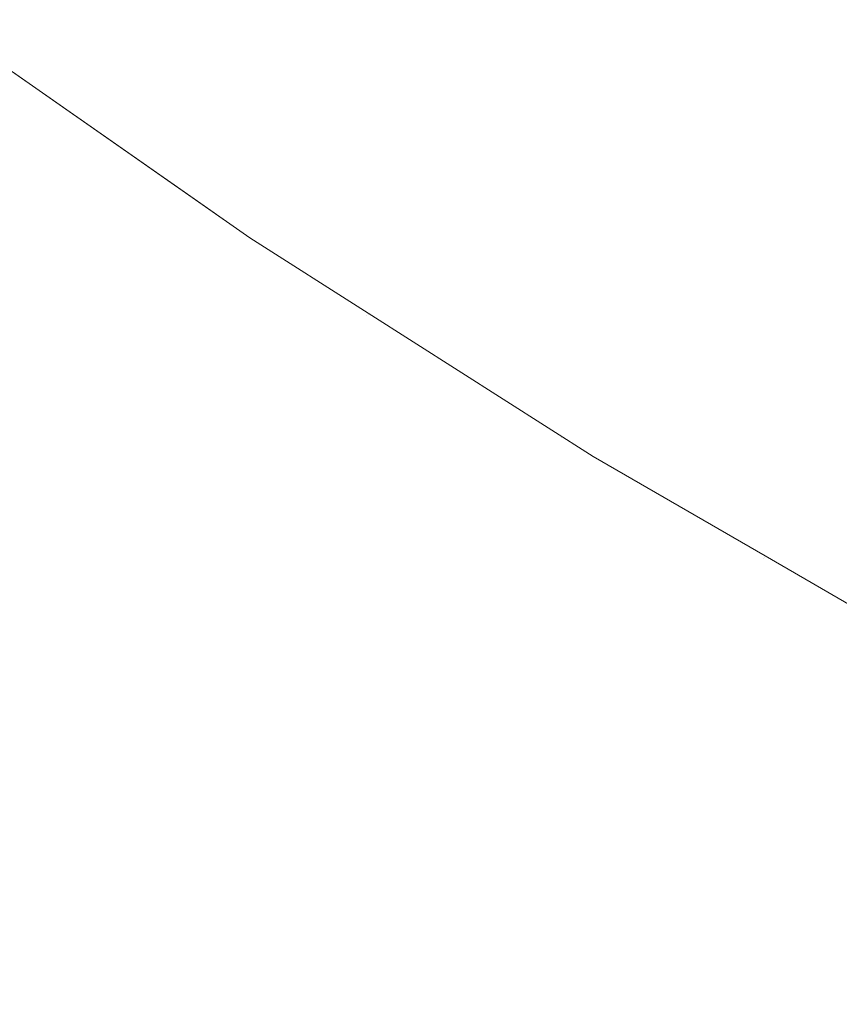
# Model space of a CAD drawing. Header units: centimetres. Extents: x -44.1 to 45.2, y 4.2 to 6.
# Tile 155 of 256: x -14.0184 to -13.9927, y 4.5429 to 4.5737. Entities that reach past the tile are written whole.
import ezdxf

# ---------------------------------------------------------------- set-up
doc = ezdxf.new("R2010")
doc.units = ezdxf.units.CM
doc.header["$LTSCALE"] = 2.54
doc.layers.add('Lucido design-1', color=7, linetype='Continuous')

# ---------------------------------------------------------------- blocks, each defined once
blk = doc.blocks.new('Gruppo-4-1')
at = {"color": 7, "linetype": 'Continuous', "lineweight": 9}
blk.add_3dface([(-43.918995, 5.900212, -2276.22217), (-43.918995, 4.300212, -2276.22217), (45.04592, 4.300212, -2276.22217), (45.04592, 5.900212, -2276.22217)], dxfattribs=at)
for points, invisible_edges in [([(-14.021525, 4.577545, -2276.701649), (-14.020844, 4.577866, -2276.699319), (-14.015541, 4.573962, -2276.699319), (-14.016207, 4.573631, -2276.701649)], 15), ([(-14.008689, 4.577366, -2276.683058), (-14.007393, 4.57801, -2276.680769), (-14.002035, 4.574266, -2276.680769), (-14.003303, 4.573603, -2276.683058)], 15), ([(-14.016207, 4.573631, -2276.701649), (-14.016798, 4.573338, -2276.703974), (-14.022128, 4.57726, -2276.703974), (-14.021525, 4.577545, -2276.701649)], 15), ([(-14.022654, 4.577012, -2276.706291), (-14.022128, 4.57726, -2276.703974), (-14.016798, 4.573338, -2276.703974), (-14.017314, 4.573081, -2276.706291)], 15), ([(-14.003303, 4.573603, -2276.683058), (-14.004493, 4.57298, -2276.68536), (-14.009906, 4.576761, -2276.68536), (-14.008689, 4.577366, -2276.683058)], 15), ([(-13.996186, 4.577327, -2276.671794), (-13.990738, 4.573715, -2276.671794), (-13.992279, 4.572865, -2276.674006), (-13.997764, 4.576502, -2276.674006)], 15), ([(-14.017314, 4.573081, -2276.706291), (-14.017756, 4.572861, -2276.7086), (-14.023106, 4.576799, -2276.7086), (-14.022654, 4.577012, -2276.706291)], 15), ([(-14.018127, 4.572677, -2276.710899), (-14.018427, 4.572528, -2276.713185), (-14.023791, 4.576476, -2276.713185), (-14.023485, 4.57662, -2276.710899)], 15), ([(-14.023485, 4.57662, -2276.710899), (-14.023106, 4.576799, -2276.7086), (-14.017756, 4.572861, -2276.7086), (-14.018127, 4.572677, -2276.710899)], 15), ([(-14.011043, 4.576196, -2276.687674), (-14.009906, 4.576761, -2276.68536), (-14.004493, 4.57298, -2276.68536), (-14.005605, 4.572398, -2276.687674)], 15), ([(-13.997764, 4.576502, -2276.674006), (-13.992279, 4.572865, -2276.674006), (-13.993745, 4.572056, -2276.676241), (-13.999265, 4.575716, -2276.676241)], 15), ([(-14.005605, 4.572398, -2276.687674), (-14.006639, 4.571856, -2276.689995), (-14.0121, 4.575671, -2276.689995), (-14.011043, 4.576196, -2276.687674)], 15), ([(-14.013078, 4.575186, -2276.692323), (-14.0121, 4.575671, -2276.689995), (-14.006639, 4.571856, -2276.689995), (-14.007596, 4.571356, -2276.692323)], 15), ([(-14.000689, 4.574971, -2276.678496), (-13.999265, 4.575716, -2276.676241), (-13.993745, 4.572056, -2276.676241), (-13.995136, 4.571289, -2276.678496)], 15), ([(-14.007596, 4.571356, -2276.692323), (-14.008475, 4.570896, -2276.694654), (-14.013977, 4.574739, -2276.694654), (-14.013078, 4.575186, -2276.692323)], 15), ([(-14.014797, 4.574331, -2276.696987), (-14.013977, 4.574739, -2276.694654), (-14.008475, 4.570896, -2276.694654), (-14.009278, 4.570475, -2276.696987)], 15), ([(-13.995136, 4.571289, -2276.678496), (-13.996451, 4.570564, -2276.680769), (-14.002035, 4.574266, -2276.680769), (-14.000689, 4.574971, -2276.678496)], 15), ([(-14.009278, 4.570475, -2276.696987), (-14.010005, 4.570095, -2276.699319), (-14.015541, 4.573962, -2276.699319), (-14.014797, 4.574331, -2276.696987)], 15), ([(-14.003303, 4.573603, -2276.683058), (-14.002035, 4.574266, -2276.680769), (-13.996451, 4.570564, -2276.680769), (-13.99769, 4.569881, -2276.683058)], 15), ([(-14.016207, 4.573631, -2276.701649), (-14.015541, 4.573962, -2276.699319), (-14.010005, 4.570095, -2276.699319), (-14.010657, 4.569754, -2276.701649)], 15), ([(-14.01116, 4.566883, -2276.92217), (-14.018924, 4.572303, -2276.92217), (-14.020896, 4.57368, -2276.72217), (-14.013313, 4.568386, -2276.72217)], 10), ([(-14.013307, 4.568367, -2276.71995), (-14.013313, 4.568386, -2276.72217), (-14.020896, 4.57368, -2276.72217), (-14.018916, 4.572285, -2276.71995)], 13), ([(-14.010657, 4.569754, -2276.701649), (-14.011235, 4.569451, -2276.703974), (-14.016798, 4.573338, -2276.703974), (-14.016207, 4.573631, -2276.701649)], 15), ([(-13.99769, 4.569881, -2276.683058), (-13.998852, 4.569239, -2276.68536), (-14.004493, 4.57298, -2276.68536), (-14.003303, 4.573603, -2276.683058)], 15), ([(-14.017314, 4.573081, -2276.706291), (-14.016798, 4.573338, -2276.703974), (-14.011235, 4.569451, -2276.703974), (-14.01174, 4.569187, -2276.706291)], 15), ([(-14.01174, 4.569187, -2276.706291), (-14.012173, 4.56896, -2276.7086), (-14.017756, 4.572861, -2276.7086), (-14.017314, 4.573081, -2276.706291)], 15), ([(-14.005605, 4.572398, -2276.687674), (-14.004493, 4.57298, -2276.68536), (-13.998852, 4.569239, -2276.68536), (-13.999938, 4.56864, -2276.687674)], 15), ([(-14.012535, 4.568771, -2276.710899), (-14.012828, 4.568617, -2276.713185), (-14.018427, 4.572528, -2276.713185), (-14.018127, 4.572677, -2276.710899)], 15), ([(-14.018127, 4.572677, -2276.710899), (-14.017756, 4.572861, -2276.7086), (-14.012173, 4.56896, -2276.7086), (-14.012535, 4.568771, -2276.710899)], 15), ([(-13.988001, 4.568443, -2276.676241), (-13.993745, 4.572056, -2276.676241), (-13.992279, 4.572865, -2276.674006), (-13.986571, 4.569275, -2276.674006)], 15), ([(-14.013353, 4.568342, -2276.923745), (-14.013401, 4.568317, -2276.925344), (-14.019012, 4.572237, -2276.925344), (-14.018964, 4.572262, -2276.923745)], 15), ([(-14.018964, 4.572262, -2276.923745), (-14.018924, 4.572303, -2276.92217), (-14.01116, 4.566883, -2276.92217), (-14.013353, 4.568342, -2276.923745)], 13), ([(-14.018916, 4.572285, -2276.71995), (-14.01882, 4.572333, -2276.717712), (-14.013213, 4.568416, -2276.717712), (-14.013307, 4.568367, -2276.71995)], 15), ([(-14.013054, 4.568499, -2276.715456), (-14.013213, 4.568416, -2276.717712), (-14.01882, 4.572333, -2276.717712), (-14.018657, 4.572414, -2276.715456)], 15), ([(-14.018657, 4.572414, -2276.715456), (-14.018427, 4.572528, -2276.713185), (-14.012828, 4.568617, -2276.713185), (-14.013054, 4.568499, -2276.715456)], 15), ([(-13.999938, 4.56864, -2276.687674), (-14.000948, 4.568083, -2276.689995), (-14.006639, 4.571856, -2276.689995), (-14.005605, 4.572398, -2276.687674)], 15), ([(-14.019807, 4.571843, -2276.933702), (-14.019569, 4.571961, -2276.931982), (-14.013946, 4.568032, -2276.931982), (-14.014178, 4.567911, -2276.933702)], 15), ([(-14.013753, 4.568133, -2276.930287), (-14.013946, 4.568032, -2276.931982), (-14.019569, 4.571961, -2276.931982), (-14.019372, 4.572059, -2276.930287)], 15), ([(-14.019372, 4.572059, -2276.930287), (-14.019215, 4.572137, -2276.928615), (-14.0136, 4.568213, -2276.928615), (-14.013753, 4.568133, -2276.930287)], 15), ([(-14.013483, 4.568275, -2276.926967), (-14.0136, 4.568213, -2276.928615), (-14.019215, 4.572137, -2276.928615), (-14.019096, 4.572196, -2276.926967)], 15), ([(-14.019096, 4.572196, -2276.926967), (-14.019012, 4.572237, -2276.925344), (-14.013401, 4.568317, -2276.925344), (-14.013483, 4.568275, -2276.926967)], 15), ([(-13.989357, 4.567654, -2276.678496), (-13.995136, 4.571289, -2276.678496), (-13.993745, 4.572056, -2276.676241), (-13.988001, 4.568443, -2276.676241)], 15), ([(-14.020412, 4.571542, -2276.93721), (-14.020087, 4.571704, -2276.935444), (-14.014453, 4.567767, -2276.935444), (-14.014771, 4.567601, -2276.93721)], 15), ([(-14.014178, 4.567911, -2276.933702), (-14.014453, 4.567767, -2276.935444), (-14.020087, 4.571704, -2276.935444), (-14.019807, 4.571843, -2276.933702)], 15), ([(-14.007596, 4.571356, -2276.692323), (-14.006639, 4.571856, -2276.689995), (-14.000948, 4.568083, -2276.689995), (-14.001883, 4.567568, -2276.692323)], 15), ([(-14.021204, 4.571149, -2276.940809), (-14.020784, 4.571357, -2276.938998), (-14.015134, 4.56741, -2276.938998), (-14.015545, 4.567195, -2276.940809)], 15), ([(-14.014771, 4.567601, -2276.93721), (-14.015134, 4.56741, -2276.938998), (-14.020784, 4.571357, -2276.938998), (-14.020412, 4.571542, -2276.93721)], 15), ([(-14.001883, 4.567568, -2276.692323), (-14.002742, 4.567094, -2276.694654), (-14.008475, 4.570896, -2276.694654), (-14.007596, 4.571356, -2276.692323)], 15), ([(-14.015545, 4.567195, -2276.940809), (-14.016005, 4.566954, -2276.942641), (-14.021675, 4.570915, -2276.942641), (-14.021204, 4.571149, -2276.940809)], 15), ([(-13.99064, 4.566909, -2276.680769), (-13.996451, 4.570564, -2276.680769), (-13.995136, 4.571289, -2276.678496), (-13.989357, 4.567654, -2276.678496)], 15), ([(-14.022197, 4.570655, -2276.944493), (-14.021675, 4.570915, -2276.942641), (-14.016005, 4.566954, -2276.942641), (-14.016517, 4.566687, -2276.944493)], 15), ([(-14.009278, 4.570475, -2276.696987), (-14.008475, 4.570896, -2276.694654), (-14.002742, 4.567094, -2276.694654), (-14.003526, 4.566662, -2276.696987)], 15), ([(-14.016517, 4.566687, -2276.944493), (-14.017081, 4.566391, -2276.946366), (-14.022774, 4.570369, -2276.946366), (-14.022197, 4.570655, -2276.944493)], 15), ([(-14.003526, 4.566662, -2276.696987), (-14.004236, 4.56627, -2276.699319), (-14.010005, 4.570095, -2276.699319), (-14.009278, 4.570475, -2276.696987)], 15), ([(-13.99769, 4.569881, -2276.683058), (-13.996451, 4.570564, -2276.680769), (-13.99064, 4.566909, -2276.680769), (-13.991848, 4.566206, -2276.683058)], 15), ([(-14.023407, 4.570054, -2276.948259), (-14.022774, 4.570369, -2276.946366), (-14.017081, 4.566391, -2276.946366), (-14.0177, 4.566067, -2276.948259)], 15), ([(-14.0177, 4.566067, -2276.948259), (-14.018377, 4.565713, -2276.95017), (-14.024099, 4.569711, -2276.95017), (-14.023407, 4.570054, -2276.948259)], 15), ([(-14.010657, 4.569754, -2276.701649), (-14.010005, 4.570095, -2276.699319), (-14.004236, 4.56627, -2276.699319), (-14.004873, 4.565919, -2276.701649)], 15), ([(-13.991848, 4.566206, -2276.683058), (-13.992982, 4.565547, -2276.68536), (-13.998852, 4.569239, -2276.68536), (-13.99769, 4.569881, -2276.683058)], 15), ([(-14.004873, 4.565919, -2276.701649), (-14.005437, 4.565607, -2276.703974), (-14.011235, 4.569451, -2276.703974), (-14.010657, 4.569754, -2276.701649)], 15), ([(-14.00593, 4.565335, -2276.706291), (-14.006353, 4.565102, -2276.7086), (-14.012173, 4.56896, -2276.7086), (-14.01174, 4.569187, -2276.706291)], 15), ([(-14.01174, 4.569187, -2276.706291), (-14.011235, 4.569451, -2276.703974), (-14.005437, 4.565607, -2276.703974), (-14.00593, 4.565335, -2276.706291)], 15), ([(-13.999938, 4.56864, -2276.687674), (-13.998852, 4.569239, -2276.68536), (-13.992982, 4.565547, -2276.68536), (-13.994041, 4.564931, -2276.687674)], 15), ([(-14.012535, 4.568771, -2276.710899), (-14.012173, 4.56896, -2276.7086), (-14.006353, 4.565102, -2276.7086), (-14.006707, 4.564907, -2276.710899)], 15), ([(-14.013054, 4.568499, -2276.715456), (-14.012828, 4.568617, -2276.713185), (-14.006994, 4.564749, -2276.713185), (-14.007214, 4.564627, -2276.715456)], 15), ([(-14.006707, 4.564907, -2276.710899), (-14.006994, 4.564749, -2276.713185), (-14.012828, 4.568617, -2276.713185), (-14.012535, 4.568771, -2276.710899)], 15), ([(-13.994041, 4.564931, -2276.687674), (-13.995026, 4.564358, -2276.689995), (-14.000948, 4.568083, -2276.689995), (-13.999938, 4.56864, -2276.687674)], 15), ([(-14.007633, 4.564396, -2276.926967), (-14.007747, 4.564333, -2276.928615), (-14.0136, 4.568213, -2276.928615), (-14.013483, 4.568275, -2276.926967)], 15), ([(-14.013483, 4.568275, -2276.926967), (-14.013401, 4.568317, -2276.925344), (-14.007553, 4.56444, -2276.925344), (-14.007633, 4.564396, -2276.926967)], 15), ([(-14.007507, 4.564466, -2276.923745), (-14.007553, 4.56444, -2276.925344), (-14.013401, 4.568317, -2276.925344), (-14.013353, 4.568342, -2276.923745)], 15), ([(-14.007507, 4.564466, -2276.923745), (-14.013353, 4.568342, -2276.923745), (-14.01116, 4.566883, -2276.92217)], 11), ([(-14.013313, 4.568386, -2276.72217), (-14.01116, 4.566883, -2276.72217), (-14.01116, 4.566883, -2276.92217)], 10), ([(-14.01116, 4.566883, -2276.72217), (-14.013313, 4.568386, -2276.72217), (-14.013307, 4.568367, -2276.71995)], 10), ([(-14.013307, 4.568367, -2276.71995), (-14.013213, 4.568416, -2276.717712), (-14.007369, 4.564542, -2276.717712), (-14.007461, 4.564491, -2276.71995)], 15), ([(-14.01116, 4.566883, -2276.72217), (-14.013307, 4.568367, -2276.71995), (-14.007461, 4.564491, -2276.71995)], 11), ([(-14.007214, 4.564627, -2276.715456), (-14.007369, 4.564542, -2276.717712), (-14.013213, 4.568416, -2276.717712), (-14.013054, 4.568499, -2276.715456)], 15), ([(-14.014178, 4.567911, -2276.933702), (-14.013946, 4.568032, -2276.931982), (-14.008085, 4.564147, -2276.931982), (-14.008312, 4.564022, -2276.933702)], 15), ([(-14.007897, 4.56425, -2276.930287), (-14.008085, 4.564147, -2276.931982), (-14.013946, 4.568032, -2276.931982), (-14.013753, 4.568133, -2276.930287)], 15), ([(-14.013753, 4.568133, -2276.930287), (-14.0136, 4.568213, -2276.928615), (-14.007747, 4.564333, -2276.928615), (-14.007897, 4.56425, -2276.930287)], 15), ([(-14.001883, 4.567568, -2276.692323), (-14.000948, 4.568083, -2276.689995), (-13.995026, 4.564358, -2276.689995), (-13.995937, 4.563828, -2276.692323)], 15), ([(-14.014771, 4.567601, -2276.93721), (-14.014453, 4.567767, -2276.935444), (-14.00858, 4.563874, -2276.935444), (-14.008891, 4.563702, -2276.93721)], 15), ([(-14.008312, 4.564022, -2276.933702), (-14.00858, 4.563874, -2276.935444), (-14.014453, 4.567767, -2276.935444), (-14.014178, 4.567911, -2276.933702)], 15), ([(-14.015545, 4.567195, -2276.940809), (-14.015134, 4.56741, -2276.938998), (-14.009246, 4.563506, -2276.938998), (-14.009648, 4.563285, -2276.940809)], 15), ([(-14.008891, 4.563702, -2276.93721), (-14.009246, 4.563506, -2276.938998), (-14.015134, 4.56741, -2276.938998), (-14.014771, 4.567601, -2276.93721)], 15), ([(-13.995937, 4.563828, -2276.692323), (-13.996775, 4.563341, -2276.694654), (-14.002742, 4.567094, -2276.694654), (-14.001883, 4.567568, -2276.692323)], 15), ([(-14.009648, 4.563285, -2276.940809), (-14.010097, 4.563037, -2276.942641), (-14.016005, 4.566954, -2276.942641), (-14.015545, 4.567195, -2276.940809)], 15), ([(-14.003526, 4.566662, -2276.696987), (-14.002742, 4.567094, -2276.694654), (-13.996775, 4.563341, -2276.694654), (-13.99754, 4.562896, -2276.696987)], 15), ([(-14.016517, 4.566687, -2276.944493), (-14.016005, 4.566954, -2276.942641), (-14.010097, 4.563037, -2276.942641), (-14.010597, 4.562762, -2276.944493)], 15), ([(-14.01116, 4.566883, -2276.92217), (-14.007459, 4.564526, -2276.92217), (-14.007507, 4.564466, -2276.923745)], 10), ([(-14.007459, 4.564526, -2276.92217), (-14.01116, 4.566883, -2276.92217), (-14.01116, 4.566883, -2276.72217), (-14.007459, 4.564526, -2276.72217)], 10), ([(-14.007461, 4.564491, -2276.71995), (-14.007459, 4.564526, -2276.72217), (-14.01116, 4.566883, -2276.72217)], 9), ([(-14.010597, 4.562762, -2276.944493), (-14.011148, 4.562458, -2276.946366), (-14.017081, 4.566391, -2276.946366), (-14.016517, 4.566687, -2276.944493)], 15), ([(-13.99754, 4.562896, -2276.696987), (-13.998232, 4.562493, -2276.699319), (-14.004236, 4.56627, -2276.699319), (-14.003526, 4.566662, -2276.696987)], 15), ([(-14.0177, 4.566067, -2276.948259), (-14.017081, 4.566391, -2276.946366), (-14.011148, 4.562458, -2276.946366), (-14.011753, 4.562124, -2276.948259)], 15), ([(-14.004873, 4.565919, -2276.701649), (-14.004236, 4.56627, -2276.699319), (-13.998232, 4.562493, -2276.699319), (-13.998853, 4.562132, -2276.701649)], 15), ([(-13.985777, 4.562585, -2276.683058), (-13.986881, 4.561908, -2276.68536), (-13.992982, 4.565547, -2276.68536), (-13.991848, 4.566206, -2276.683058)], 15), ([(-14.011753, 4.562124, -2276.948259), (-14.012413, 4.56176, -2276.95017), (-14.018377, 4.565713, -2276.95017), (-14.0177, 4.566067, -2276.948259)], 15), ([(-13.998853, 4.562132, -2276.701649), (-13.999404, 4.561812, -2276.703974), (-14.005437, 4.565607, -2276.703974), (-14.004873, 4.565919, -2276.701649)], 15), ([(-14.019112, 4.565329, -2276.952099), (-14.018377, 4.565713, -2276.95017), (-14.012413, 4.56176, -2276.95017), (-14.013132, 4.561363, -2276.952099)], 15), ([(-14.00593, 4.565335, -2276.706291), (-14.005437, 4.565607, -2276.703974), (-13.999404, 4.561812, -2276.703974), (-13.999885, 4.561533, -2276.706291)], 15), ([(-13.994041, 4.564931, -2276.687674), (-13.992982, 4.565547, -2276.68536), (-13.986881, 4.561908, -2276.68536), (-13.987913, 4.561275, -2276.687674)], 15), ([(-14.013132, 4.561363, -2276.952099), (-14.013909, 4.560934, -2276.954044), (-14.019908, 4.564912, -2276.954044), (-14.019112, 4.565329, -2276.952099)], 15), ([(-13.999885, 4.561533, -2276.706291), (-14.000297, 4.561293, -2276.7086), (-14.006353, 4.565102, -2276.7086), (-14.00593, 4.565335, -2276.706291)], 15), ([(-14.020767, 4.564462, -2276.956004), (-14.019908, 4.564912, -2276.954044), (-14.013909, 4.560934, -2276.954044), (-14.014748, 4.560472, -2276.956004)], 15), ([(-14.000643, 4.561092, -2276.710899), (-14.000922, 4.56093, -2276.713185), (-14.006994, 4.564749, -2276.713185), (-14.006707, 4.564907, -2276.710899)], 15), ([(-14.006707, 4.564907, -2276.710899), (-14.006353, 4.565102, -2276.7086), (-14.000297, 4.561293, -2276.7086), (-14.000643, 4.561092, -2276.710899)], 15), ([(-13.987913, 4.561275, -2276.687674), (-13.988872, 4.560687, -2276.689995), (-13.995026, 4.564358, -2276.689995), (-13.994041, 4.564931, -2276.687674)], 15), ([(-14.001137, 4.560805, -2276.715456), (-14.001288, 4.560717, -2276.717712), (-14.007369, 4.564542, -2276.717712), (-14.007214, 4.564627, -2276.715456)], 15), ([(-14.007214, 4.564627, -2276.715456), (-14.006994, 4.564749, -2276.713185), (-14.000922, 4.56093, -2276.713185), (-14.001137, 4.560805, -2276.715456)], 15), ([(-14.014748, 4.560472, -2276.956004), (-14.015651, 4.559974, -2276.957979), (-14.021691, 4.563978, -2276.957979), (-14.020767, 4.564462, -2276.956004)], 15), ([(-14.007897, 4.56425, -2276.930287), (-14.007747, 4.564333, -2276.928615), (-14.001657, 4.560502, -2276.928615), (-14.001803, 4.560417, -2276.930287)], 15), ([(-14.001546, 4.560567, -2276.926967), (-14.001657, 4.560502, -2276.928615), (-14.007747, 4.564333, -2276.928615), (-14.007633, 4.564396, -2276.926967)], 15), ([(-14.007633, 4.564396, -2276.926967), (-14.007553, 4.56444, -2276.925344), (-14.001468, 4.560612, -2276.925344), (-14.001546, 4.560567, -2276.926967)], 15), ([(-14.001422, 4.560639, -2276.923745), (-14.001468, 4.560612, -2276.925344), (-14.007553, 4.56444, -2276.925344), (-14.007507, 4.564466, -2276.923745)], 15), ([(-14.001422, 4.560639, -2276.923745), (-14.007507, 4.564466, -2276.923745), (-14.007459, 4.564526, -2276.92217)], 11), ([(-14.007461, 4.564491, -2276.71995), (-14.007369, 4.564542, -2276.717712), (-14.001288, 4.560717, -2276.717712), (-14.001378, 4.560664, -2276.71995)], 15), ([(-14.007459, 4.564526, -2276.72217), (-14.007461, 4.564491, -2276.71995), (-14.001378, 4.560664, -2276.71995)], 11), ([(-14.007459, 4.564526, -2276.92217), (-14.000427, 4.560049, -2276.92217), (-14.001422, 4.560639, -2276.923745)], 10), ([(-14.007459, 4.564526, -2276.72217), (-14.000427, 4.560049, -2276.72217), (-14.000427, 4.560049, -2276.92217), (-14.007459, 4.564526, -2276.92217)], 10), ([(-14.001378, 4.560664, -2276.71995), (-14.000427, 4.560049, -2276.72217), (-14.007459, 4.564526, -2276.72217)], 9), ([(-13.995937, 4.563828, -2276.692323), (-13.995026, 4.564358, -2276.689995), (-13.988872, 4.560687, -2276.689995), (-13.989759, 4.560143, -2276.692323)], 15), ([(-14.022682, 4.56346, -2276.959966), (-14.021691, 4.563978, -2276.957979), (-14.015651, 4.559974, -2276.957979), (-14.016619, 4.55944, -2276.959966)], 15), ([(-14.002208, 4.560182, -2276.933702), (-14.002469, 4.56003, -2276.935444), (-14.00858, 4.563874, -2276.935444), (-14.008312, 4.564022, -2276.933702)], 15), ([(-14.008312, 4.564022, -2276.933702), (-14.008085, 4.564147, -2276.931982), (-14.001987, 4.56031, -2276.931982), (-14.002208, 4.560182, -2276.933702)], 15), ([(-14.001803, 4.560417, -2276.930287), (-14.001987, 4.56031, -2276.931982), (-14.008085, 4.564147, -2276.931982), (-14.007897, 4.56425, -2276.930287)], 15), ([(-14.002772, 4.559853, -2276.93721), (-14.003119, 4.559652, -2276.938998), (-14.009246, 4.563506, -2276.938998), (-14.008891, 4.563702, -2276.93721)], 15), ([(-14.008891, 4.563702, -2276.93721), (-14.00858, 4.563874, -2276.935444), (-14.002469, 4.56003, -2276.935444), (-14.002772, 4.559853, -2276.93721)], 15), ([(-13.989759, 4.560143, -2276.692323), (-13.990575, 4.559642, -2276.694654), (-13.996775, 4.563341, -2276.694654), (-13.995937, 4.563828, -2276.692323)], 15), ([(-14.016619, 4.55944, -2276.959966), (-14.017654, 4.558869, -2276.961965), (-14.023742, 4.562905, -2276.961965), (-14.022682, 4.56346, -2276.959966)], 15), ([(-14.009648, 4.563285, -2276.940809), (-14.009246, 4.563506, -2276.938998), (-14.003119, 4.559652, -2276.938998), (-14.00351, 4.559424, -2276.940809)], 15), ([(-13.99754, 4.562896, -2276.696987), (-13.996775, 4.563341, -2276.694654), (-13.990575, 4.559642, -2276.694654), (-13.991319, 4.559186, -2276.696987)], 15), ([(-14.010597, 4.562762, -2276.944493), (-14.010097, 4.563037, -2276.942641), (-14.003949, 4.559169, -2276.942641), (-14.004436, 4.558886, -2276.944493)], 15), ([(-14.00351, 4.559424, -2276.940809), (-14.003949, 4.559169, -2276.942641), (-14.010097, 4.563037, -2276.942641), (-14.009648, 4.563285, -2276.940809)], 15), ([(-14.024873, 4.562313, -2276.963974), (-14.023742, 4.562905, -2276.961965), (-14.017654, 4.558869, -2276.961965), (-14.018759, 4.55826, -2276.963974)], 15), ([(-14.004436, 4.558886, -2276.944493), (-14.004973, 4.558574, -2276.946366), (-14.011148, 4.562458, -2276.946366), (-14.010597, 4.562762, -2276.944493)], 15), ([(-13.991319, 4.559186, -2276.696987), (-13.991994, 4.558772, -2276.699319), (-13.998232, 4.562493, -2276.699319), (-13.99754, 4.562896, -2276.696987)], 15), ([(-14.011753, 4.562124, -2276.948259), (-14.011148, 4.562458, -2276.946366), (-14.004973, 4.558574, -2276.946366), (-14.005563, 4.558231, -2276.948259)], 15), ([(-13.998853, 4.562132, -2276.701649), (-13.998232, 4.562493, -2276.699319), (-13.991994, 4.558772, -2276.699319), (-13.992598, 4.558401, -2276.701649)], 15), ([(-14.005563, 4.558231, -2276.948259), (-14.006208, 4.557856, -2276.95017), (-14.012413, 4.56176, -2276.95017), (-14.011753, 4.562124, -2276.948259)], 15), ([(-13.992598, 4.558401, -2276.701649), (-13.993134, 4.558072, -2276.703974), (-13.999404, 4.561812, -2276.703974), (-13.998853, 4.562132, -2276.701649)], 15), ([(-13.999885, 4.561533, -2276.706291), (-13.999404, 4.561812, -2276.703974), (-13.993134, 4.558072, -2276.703974), (-13.993603, 4.557785, -2276.706291)], 15), ([(-14.013132, 4.561363, -2276.952099), (-14.012413, 4.56176, -2276.95017), (-14.006208, 4.557856, -2276.95017), (-14.006908, 4.557449, -2276.952099)], 15), ([(-13.993603, 4.557785, -2276.706291), (-13.994004, 4.557539, -2276.7086), (-14.000297, 4.561293, -2276.7086), (-13.999885, 4.561533, -2276.706291)], 15), ([(-14.006908, 4.557449, -2276.952099), (-14.007667, 4.557008, -2276.954044), (-14.013909, 4.560934, -2276.954044), (-14.013132, 4.561363, -2276.952099)], 15), ([(-14.000643, 4.561092, -2276.710899), (-14.000297, 4.561293, -2276.7086), (-13.994004, 4.557539, -2276.7086), (-13.99434, 4.557333, -2276.710899)], 15), ([(-14.014748, 4.560472, -2276.956004), (-14.013909, 4.560934, -2276.954044), (-14.007667, 4.557008, -2276.954044), (-14.008485, 4.556532, -2276.956004)], 15), ([(-14.001137, 4.560805, -2276.715456), (-14.000922, 4.56093, -2276.713185), (-13.994612, 4.557166, -2276.713185), (-13.994821, 4.557038, -2276.715456)], 15), ([(-13.99434, 4.557333, -2276.710899), (-13.994612, 4.557166, -2276.713185), (-14.000922, 4.56093, -2276.713185), (-14.000643, 4.561092, -2276.710899)], 15), ([(-13.99522, 4.556793, -2276.926967), (-13.995328, 4.556727, -2276.928615), (-14.001657, 4.560502, -2276.928615), (-14.001546, 4.560567, -2276.926967)], 15), ([(-14.001546, 4.560567, -2276.926967), (-14.001468, 4.560612, -2276.925344), (-13.995144, 4.55684, -2276.925344), (-13.99522, 4.556793, -2276.926967)], 15), ([(-13.9951, 4.556867, -2276.923745), (-13.995144, 4.55684, -2276.925344), (-14.001468, 4.560612, -2276.925344), (-14.001422, 4.560639, -2276.923745)], 15), ([(-13.9951, 4.556867, -2276.923745), (-14.001422, 4.560639, -2276.923745), (-14.000427, 4.560049, -2276.92217)], 11), ([(-14.001378, 4.560664, -2276.71995), (-14.001288, 4.560717, -2276.717712), (-13.994969, 4.556947, -2276.717712), (-13.995056, 4.556894, -2276.71995)], 15), ([(-14.000427, 4.560049, -2276.72217), (-14.001378, 4.560664, -2276.71995), (-13.995056, 4.556894, -2276.71995)], 11), ([(-13.994821, 4.557038, -2276.715456), (-13.994969, 4.556947, -2276.717712), (-14.001288, 4.560717, -2276.717712), (-14.001137, 4.560805, -2276.715456)], 15), ([(-14.008485, 4.556532, -2276.956004), (-14.009365, 4.55602, -2276.957979), (-14.015651, 4.559974, -2276.957979), (-14.014748, 4.560472, -2276.956004)], 15), ([(-14.002208, 4.560182, -2276.933702), (-14.001987, 4.56031, -2276.931982), (-13.995649, 4.55653, -2276.931982), (-13.995865, 4.556398, -2276.933702)], 15), ([(-13.995471, 4.556639, -2276.930287), (-13.995649, 4.55653, -2276.931982), (-14.001987, 4.56031, -2276.931982), (-14.001803, 4.560417, -2276.930287)], 15), ([(-14.001803, 4.560417, -2276.930287), (-14.001657, 4.560502, -2276.928615), (-13.995328, 4.556727, -2276.928615), (-13.995471, 4.556639, -2276.930287)], 15), ([(-14.016619, 4.55944, -2276.959966), (-14.015651, 4.559974, -2276.957979), (-14.009365, 4.55602, -2276.957979), (-14.010309, 4.555471, -2276.959966)], 15), ([(-14.002772, 4.559853, -2276.93721), (-14.002469, 4.56003, -2276.935444), (-13.996119, 4.556242, -2276.935444), (-13.996414, 4.556061, -2276.93721)], 15), ([(-13.995865, 4.556398, -2276.933702), (-13.996119, 4.556242, -2276.935444), (-14.002469, 4.56003, -2276.935444), (-14.002208, 4.560182, -2276.933702)], 15), ([(-14.000427, 4.560049, -2276.92217), (-13.995049, 4.556938, -2276.92217), (-13.9951, 4.556867, -2276.923745)], 10), ([(-13.995049, 4.556938, -2276.92217), (-14.000427, 4.560049, -2276.92217), (-14.000427, 4.560049, -2276.72217), (-13.995049, 4.556938, -2276.72217)], 10), ([(-13.995056, 4.556894, -2276.71995), (-13.995049, 4.556938, -2276.72217), (-14.000427, 4.560049, -2276.72217)], 9), ([(-14.00351, 4.559424, -2276.940809), (-14.003119, 4.559652, -2276.938998), (-13.996751, 4.555854, -2276.938998), (-13.997133, 4.55562, -2276.940809)], 15), ([(-13.996414, 4.556061, -2276.93721), (-13.996751, 4.555854, -2276.938998), (-14.003119, 4.559652, -2276.938998), (-14.002772, 4.559853, -2276.93721)], 15), ([(-14.010309, 4.555471, -2276.959966), (-14.011319, 4.554884, -2276.961965), (-14.017654, 4.558869, -2276.961965), (-14.016619, 4.55944, -2276.959966)], 15), ([(-13.997133, 4.55562, -2276.940809), (-13.997559, 4.555358, -2276.942641), (-14.003949, 4.559169, -2276.942641), (-14.00351, 4.559424, -2276.940809)], 15), ([(-14.004436, 4.558886, -2276.944493), (-14.003949, 4.559169, -2276.942641), (-13.997559, 4.555358, -2276.942641), (-13.998034, 4.555067, -2276.944493)], 15), ([(-14.012396, 4.554257, -2276.963974), (-14.018759, 4.55826, -2276.963974), (-14.017654, 4.558869, -2276.961965), (-14.011319, 4.554884, -2276.961965)], 15), ([(-13.998034, 4.555067, -2276.944493), (-13.998557, 4.554746, -2276.946366), (-14.004973, 4.558574, -2276.946366), (-14.004436, 4.558886, -2276.944493)], 15), ([(-14.005563, 4.558231, -2276.948259), (-14.004973, 4.558574, -2276.946366), (-13.998557, 4.554746, -2276.946366), (-13.999132, 4.554394, -2276.948259)], 15), ([(-14.013543, 4.553591, -2276.96599), (-14.019934, 4.557611, -2276.96599), (-14.018759, 4.55826, -2276.963974), (-14.012396, 4.554257, -2276.963974)], 15), ([(-13.999132, 4.554394, -2276.948259), (-13.999759, 4.554009, -2276.95017), (-14.006208, 4.557856, -2276.95017), (-14.005563, 4.558231, -2276.948259)], 15), ([(-13.986108, 4.554732, -2276.701649), (-13.986629, 4.554394, -2276.703974), (-13.993134, 4.558072, -2276.703974), (-13.992598, 4.558401, -2276.701649)], 15), ([(-14.006908, 4.557449, -2276.952099), (-14.006208, 4.557856, -2276.95017), (-13.999759, 4.554009, -2276.95017), (-14.000441, 4.553591, -2276.952099)], 15), ([(-13.993603, 4.557785, -2276.706291), (-13.993134, 4.558072, -2276.703974), (-13.986629, 4.554394, -2276.703974), (-13.987084, 4.5541, -2276.706291)], 15), ([(-14.01476, 4.552883, -2276.968013), (-14.021183, 4.556923, -2276.968013), (-14.019934, 4.557611, -2276.96599), (-14.013543, 4.553591, -2276.96599)], 15), ([(-13.99434, 4.557333, -2276.710899), (-13.994004, 4.557539, -2276.7086), (-13.987474, 4.553847, -2276.7086), (-13.987801, 4.553635, -2276.710899)], 15), ([(-13.987084, 4.5541, -2276.706291), (-13.987474, 4.553847, -2276.7086), (-13.994004, 4.557539, -2276.7086), (-13.993603, 4.557785, -2276.706291)], 15), ([(-14.000441, 4.553591, -2276.952099), (-14.001179, 4.553138, -2276.954044), (-14.007667, 4.557008, -2276.954044), (-14.006908, 4.557449, -2276.952099)], 15), ([(-13.987801, 4.553635, -2276.710899), (-13.988065, 4.553464, -2276.713185), (-13.994612, 4.557166, -2276.713185), (-13.99434, 4.557333, -2276.710899)], 15), ([(-14.016051, 4.552132, -2276.97004), (-14.022506, 4.556193, -2276.97004), (-14.021183, 4.556923, -2276.968013), (-14.01476, 4.552883, -2276.968013)], 15), ([(-14.008485, 4.556532, -2276.956004), (-14.007667, 4.557008, -2276.954044), (-14.001179, 4.553138, -2276.954044), (-14.001976, 4.552649, -2276.956004)], 15), ([(-13.9951, 4.556867, -2276.923745), (-13.995049, 4.556938, -2276.92217), (-13.988626, 4.553223, -2276.92217)], 9), ([(-13.995056, 4.556894, -2276.71995), (-13.994969, 4.556947, -2276.717712), (-13.988412, 4.55324, -2276.717712), (-13.988496, 4.553185, -2276.71995)], 15), ([(-13.988626, 4.553223, -2276.72217), (-13.995049, 4.556938, -2276.72217), (-13.995056, 4.556894, -2276.71995)], 10), ([(-13.995056, 4.556894, -2276.71995), (-13.988496, 4.553185, -2276.71995), (-13.988626, 4.553223, -2276.72217)], 11), ([(-13.995049, 4.556938, -2276.72217), (-13.988626, 4.553223, -2276.72217), (-13.988626, 4.553223, -2276.92217), (-13.995049, 4.556938, -2276.92217)], 10), ([(-13.988268, 4.553333, -2276.715456), (-13.988412, 4.55324, -2276.717712), (-13.994969, 4.556947, -2276.717712), (-13.994821, 4.557038, -2276.715456)], 15), ([(-13.994821, 4.557038, -2276.715456), (-13.994612, 4.557166, -2276.713185), (-13.988065, 4.553464, -2276.713185), (-13.988268, 4.553333, -2276.715456)], 15), ([(-13.988899, 4.552924, -2276.930287), (-13.989072, 4.552812, -2276.931982), (-13.995649, 4.55653, -2276.931982), (-13.995471, 4.556639, -2276.930287)], 15), ([(-13.995471, 4.556639, -2276.930287), (-13.995328, 4.556727, -2276.928615), (-13.988761, 4.553014, -2276.928615), (-13.988899, 4.552924, -2276.930287)], 15), ([(-13.988655, 4.553082, -2276.926967), (-13.988761, 4.553014, -2276.928615), (-13.995328, 4.556727, -2276.928615), (-13.99522, 4.556793, -2276.926967)], 15), ([(-13.99522, 4.556793, -2276.926967), (-13.995144, 4.55684, -2276.925344), (-13.988582, 4.55313, -2276.925344), (-13.988655, 4.553082, -2276.926967)], 15), ([(-13.988539, 4.553158, -2276.923745), (-13.988582, 4.55313, -2276.925344), (-13.995144, 4.55684, -2276.925344), (-13.9951, 4.556867, -2276.923745)], 15), ([(-13.988626, 4.553223, -2276.92217), (-13.988539, 4.553158, -2276.923745), (-13.9951, 4.556867, -2276.923745)], 11), ([(-14.001976, 4.552649, -2276.956004), (-14.002833, 4.552123, -2276.957979), (-14.009365, 4.55602, -2276.957979), (-14.008485, 4.556532, -2276.956004)], 15), ([(-13.989282, 4.552676, -2276.933702), (-13.989529, 4.552516, -2276.935444), (-13.996119, 4.556242, -2276.935444), (-13.995865, 4.556398, -2276.933702)], 15), ([(-13.995865, 4.556398, -2276.933702), (-13.995649, 4.55653, -2276.931982), (-13.989072, 4.552812, -2276.931982), (-13.989282, 4.552676, -2276.933702)], 15), ([(-14.017415, 4.551339, -2276.972069), (-14.023905, 4.555421, -2276.972069), (-14.022506, 4.556193, -2276.97004), (-14.016051, 4.552132, -2276.97004)], 15), ([(-14.010309, 4.555471, -2276.959966), (-14.009365, 4.55602, -2276.957979), (-14.002833, 4.552123, -2276.957979), (-14.003753, 4.55156, -2276.959966)], 15), ([(-13.989816, 4.552331, -2276.93721), (-13.990144, 4.552118, -2276.938998), (-13.996751, 4.555854, -2276.938998), (-13.996414, 4.556061, -2276.93721)], 15), ([(-13.996414, 4.556061, -2276.93721), (-13.996119, 4.556242, -2276.935444), (-13.989529, 4.552516, -2276.935444), (-13.989816, 4.552331, -2276.93721)], 15), ([(-13.997133, 4.55562, -2276.940809), (-13.996751, 4.555854, -2276.938998), (-13.990144, 4.552118, -2276.938998), (-13.990514, 4.551879, -2276.940809)], 15), ([(-14.018856, 4.550501, -2276.974099), (-14.025383, 4.554606, -2276.974099), (-14.023905, 4.555421, -2276.972069), (-14.017415, 4.551339, -2276.972069)], 15), ([(-14.003753, 4.55156, -2276.959966), (-14.004736, 4.550957, -2276.961965), (-14.011319, 4.554884, -2276.961965), (-14.010309, 4.555471, -2276.959966)], 15), ([(-13.998034, 4.555067, -2276.944493), (-13.997559, 4.555358, -2276.942641), (-13.990929, 4.55161, -2276.942641), (-13.99139, 4.551312, -2276.944493)], 15), ([(-13.990514, 4.551879, -2276.940809), (-13.990929, 4.55161, -2276.942641), (-13.997559, 4.555358, -2276.942641), (-13.997133, 4.55562, -2276.940809)], 15), ([(-13.99139, 4.551312, -2276.944493), (-13.991899, 4.550982, -2276.946366), (-13.998557, 4.554746, -2276.946366), (-13.998034, 4.555067, -2276.944493)], 15), ([(-14.011319, 4.554884, -2276.961965), (-14.004736, 4.550957, -2276.961965), (-14.005784, 4.550313, -2276.963974), (-14.012396, 4.554257, -2276.963974)], 15), ([(-13.999132, 4.554394, -2276.948259), (-13.998557, 4.554746, -2276.946366), (-13.991899, 4.550982, -2276.946366), (-13.992457, 4.550621, -2276.948259)], 15), ([(-14.012396, 4.554257, -2276.963974), (-14.005784, 4.550313, -2276.963974), (-14.006901, 4.549629, -2276.96599), (-14.013543, 4.553591, -2276.96599)], 15), ([(-13.992457, 4.550621, -2276.948259), (-13.993067, 4.550226, -2276.95017), (-13.999759, 4.554009, -2276.95017), (-13.999132, 4.554394, -2276.948259)], 15), ([(-14.000441, 4.553591, -2276.952099), (-13.999759, 4.554009, -2276.95017), (-13.993067, 4.550226, -2276.95017), (-13.99373, 4.549797, -2276.952099)], 15), ([(-14.013543, 4.553591, -2276.96599), (-14.006901, 4.549629, -2276.96599), (-14.008086, 4.548901, -2276.968013), (-14.01476, 4.552883, -2276.968013)], 15), ([(-13.99373, 4.549797, -2276.952099), (-13.994448, 4.549332, -2276.954044), (-14.001179, 4.553138, -2276.954044), (-14.000441, 4.553591, -2276.952099)], 15), ([(-14.01476, 4.552883, -2276.968013), (-14.008086, 4.548901, -2276.968013), (-14.009343, 4.548131, -2276.97004), (-14.016051, 4.552132, -2276.97004)], 15), ([(-13.995222, 4.548831, -2276.956004), (-14.001976, 4.552649, -2276.956004), (-14.001179, 4.553138, -2276.954044), (-13.994448, 4.549332, -2276.954044)], 15), ([(-13.996055, 4.548291, -2276.957979), (-14.002833, 4.552123, -2276.957979), (-14.001976, 4.552649, -2276.956004), (-13.995222, 4.548831, -2276.956004)], 15), ([(-14.016051, 4.552132, -2276.97004), (-14.009343, 4.548131, -2276.97004), (-14.010671, 4.547316, -2276.972069), (-14.017415, 4.551339, -2276.972069)], 15), ([(-13.996949, 4.547713, -2276.959966), (-14.003753, 4.55156, -2276.959966), (-14.002833, 4.552123, -2276.957979), (-13.996055, 4.548291, -2276.957979)], 15), ([(-14.017415, 4.551339, -2276.972069), (-14.010671, 4.547316, -2276.972069), (-14.012074, 4.546455, -2276.974099), (-14.018856, 4.550501, -2276.974099)], 15), ([(-13.997904, 4.547094, -2276.961965), (-14.004736, 4.550957, -2276.961965), (-14.003753, 4.55156, -2276.959966), (-13.996949, 4.547713, -2276.959966)], 15), ([(-13.998923, 4.546434, -2276.963974), (-14.005784, 4.550313, -2276.963974), (-14.004736, 4.550957, -2276.961965), (-13.997904, 4.547094, -2276.961965)], 15), ([(-14.018856, 4.550501, -2276.974099), (-14.012074, 4.546455, -2276.974099), (-14.013553, 4.545549, -2276.976126), (-14.020375, 4.549618, -2276.976126)], 15), ([(-13.985541, 4.546918, -2276.948259), (-13.986133, 4.546513, -2276.95017), (-13.993067, 4.550226, -2276.95017), (-13.992457, 4.550621, -2276.948259)], 15), ([(-14.000008, 4.545732, -2276.96599), (-14.006901, 4.549629, -2276.96599), (-14.005784, 4.550313, -2276.963974), (-13.998923, 4.546434, -2276.963974)], 15), ([(-13.99373, 4.549797, -2276.952099), (-13.993067, 4.550226, -2276.95017), (-13.986133, 4.546513, -2276.95017), (-13.986776, 4.546074, -2276.952099)], 15), ([(-13.986776, 4.546074, -2276.952099), (-13.987472, 4.545597, -2276.954044), (-13.994448, 4.549332, -2276.954044), (-13.99373, 4.549797, -2276.952099)], 15), ([(-14.020375, 4.549618, -2276.976126), (-14.013553, 4.545549, -2276.976126), (-14.015108, 4.544595, -2276.978149), (-14.021972, 4.548689, -2276.978149)], 15), ([(-14.001161, 4.544986, -2276.968013), (-14.008086, 4.548901, -2276.968013), (-14.006901, 4.549629, -2276.96599), (-14.000008, 4.545732, -2276.96599)], 15), ([(-13.994448, 4.549332, -2276.954044), (-13.987472, 4.545597, -2276.954044), (-13.988223, 4.545084, -2276.956004), (-13.995222, 4.548831, -2276.956004)], 15), ([(-14.002382, 4.544196, -2276.97004), (-14.009343, 4.548131, -2276.97004), (-14.008086, 4.548901, -2276.968013), (-14.001161, 4.544986, -2276.968013)], 15), ([(-14.021972, 4.548689, -2276.978149), (-14.015108, 4.544595, -2276.978149), (-14.016741, 4.543593, -2276.980164), (-14.023649, 4.547714, -2276.980164)], 15), ([(-13.995222, 4.548831, -2276.956004), (-13.988223, 4.545084, -2276.956004), (-13.989032, 4.544531, -2276.957979), (-13.996055, 4.548291, -2276.957979)], 15), ([(-13.996055, 4.548291, -2276.957979), (-13.989032, 4.544531, -2276.957979), (-13.989898, 4.543938, -2276.959966), (-13.996949, 4.547713, -2276.959966)], 15), ([(-14.003673, 4.543359, -2276.972069), (-14.010671, 4.547316, -2276.972069), (-14.009343, 4.548131, -2276.97004), (-14.002382, 4.544196, -2276.97004)], 15), ([(-14.023649, 4.547714, -2276.980164), (-14.016741, 4.543593, -2276.980164), (-14.018454, 4.542542, -2276.98217), (-14.025408, 4.546691, -2276.98217)], 15), ([(-13.996949, 4.547713, -2276.959966), (-13.989898, 4.543938, -2276.959966), (-13.990825, 4.543304, -2276.961965), (-13.997904, 4.547094, -2276.961965)], 15), ([(-14.005037, 4.542477, -2276.974099), (-14.012074, 4.546455, -2276.974099), (-14.010671, 4.547316, -2276.972069), (-14.003673, 4.543359, -2276.972069)], 15), ([(-13.997904, 4.547094, -2276.961965), (-13.990825, 4.543304, -2276.961965), (-13.991814, 4.542628, -2276.963974), (-13.998923, 4.546434, -2276.963974)], 15), ([(-14.006474, 4.541546, -2276.976126), (-14.013553, 4.545549, -2276.976126), (-14.012074, 4.546455, -2276.974099), (-14.005037, 4.542477, -2276.974099)], 15), ([(-13.998923, 4.546434, -2276.963974), (-13.991814, 4.542628, -2276.963974), (-13.992866, 4.541908, -2276.96599), (-14.000008, 4.545732, -2276.96599)], 15), ([(-14.007985, 4.540568, -2276.978149), (-14.015108, 4.544595, -2276.978149), (-14.013553, 4.545549, -2276.976126), (-14.006474, 4.541546, -2276.976126)], 15), ([(-14.000008, 4.545732, -2276.96599), (-13.992866, 4.541908, -2276.96599), (-13.993984, 4.541144, -2276.968013), (-14.001161, 4.544986, -2276.968013)], 15), ([(-14.001161, 4.544986, -2276.968013), (-13.993984, 4.541144, -2276.968013), (-13.995169, 4.540334, -2276.97004), (-14.002382, 4.544196, -2276.97004)], 15), ([(-14.009573, 4.53954, -2276.980164), (-14.016741, 4.543593, -2276.980164), (-14.015108, 4.544595, -2276.978149), (-14.007985, 4.540568, -2276.978149)], 15), ([(-14.002382, 4.544196, -2276.97004), (-13.995169, 4.540334, -2276.97004), (-13.996422, 4.539477, -2276.972069), (-14.003673, 4.543359, -2276.972069)], 15), ([(-14.011237, 4.538462, -2276.98217), (-14.018454, 4.542542, -2276.98217), (-14.016741, 4.543593, -2276.980164), (-14.009573, 4.53954, -2276.980164)], 15), ([(-14.003673, 4.543359, -2276.972069), (-13.996422, 4.539477, -2276.972069), (-13.997744, 4.538572, -2276.974099), (-14.005037, 4.542477, -2276.974099)], 15)]:
    blk.add_3dface(points, dxfattribs=dict(at, invisible_edges=invisible_edges))
blk = doc.blocks.new('Gruppo-5-1')
at = {"color": 7}
blk.add_blockref('Gruppo-4-1', (0, 0), dxfattribs=at)

msp = doc.modelspace()

# ---------------------------------------------------------------- block references
at = {"layer": 'Lucido design-1', "color": 7}
msp.add_blockref('Gruppo-5-1', (0, 0), dxfattribs=at)

doc.saveas('drawing.dxf')
